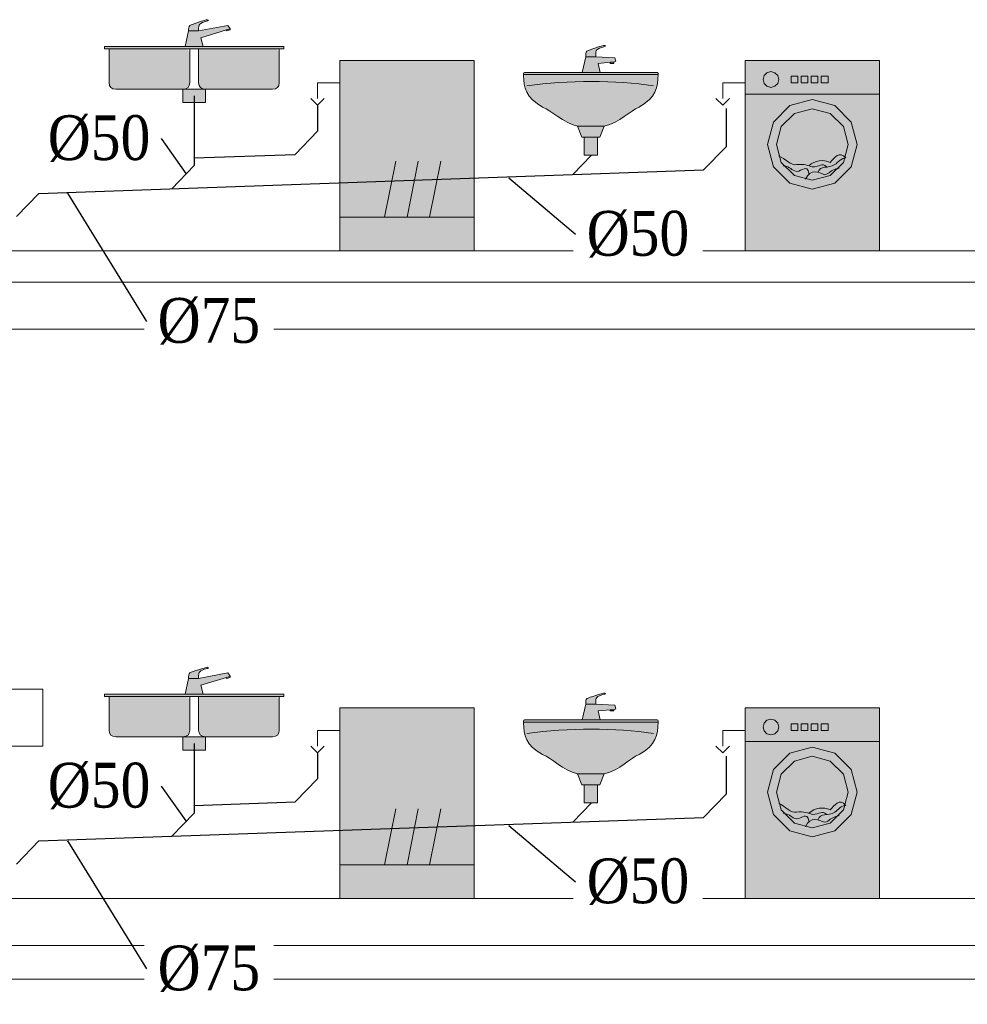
# Model space of a CAD drawing. Header units: millimetres. Extents: x 4585 to 417032, y -23455 to 16738.
# Tile 5 of 31: x 122738 to 126967, y -17985 to -13591. Entities that reach past the tile are written whole.
import ezdxf
from ezdxf import colors
from ezdxf.entities.mleader import LeaderData, LeaderLine
from ezdxf.math import Vec2, Vec3

# ---------------------------------------------------------------- set-up
doc = ezdxf.new("R2010")
doc.units = ezdxf.units.MM
doc.header["$LTSCALE"] = 100
for name, color, linetype, lineweight, true_color in [('IS_Działka kanalizacji sanitarnej grawitacyjnej', 7, 'Continuous', 30, 0x800000), ('IS_Odbiornik2', 7, 'Continuous', 5, 0x000000), ('IS_Pralka', 7, 'Continuous', 5, 0x000000), ('IS_Umywalka', 7, 'Continuous', 5, 0x000000), ('IS_Zlew', 7, 'Continuous', 5, 0x000000), ('IS_Zmywarka', 7, 'Continuous', 0, 0x000000)]:
    doc.layers.add(name, color=color, linetype=linetype, lineweight=lineweight, true_color=true_color)
doc.layers.add('Konstrukcja', color=253, linetype='Continuous', lineweight=5)
doc.layers.add('RR_IWK_opisy', color=7, linetype='Continuous', lineweight=0)
doc.styles.add('Garamond', font='GARA.TTF')

# ---------------------------------------------------------------- blocks, each defined once
blk = doc.blocks.new('16_TypRysWodKan_ZmywarkaCzescKan_00000000-0000-0000-0000-000000000000_Normal')
at = {"layer": 'IS_Zmywarka', "lineweight": 50, "true_color": 0xffffff, "transparency": 33554687}
blk.add_hatch(color=7, dxfattribs=at).paths.add_polyline_path([(-0.3, 0.425), (-0.3, -0.425), (0.3, -0.425), (0.3, 0.425)])
at = {"layer": 'IS_Zmywarka', "lineweight": -2}
blk.add_lwpolyline([(-0.3, 0.425), (0.3, 0.425), (0.3, -0.425), (-0.3, -0.425)], close=True, dxfattribs=at)
for points in [[(-0.3, 0.325), (-0.4, 0.325), (-0.4, 0.255)], [(-0.43, 0.255), (-0.4, 0.225), (-0.37, 0.255)], [(0, -0.275), (0.05, -0.025)], [(0.1, -0.275), (0.15, -0.025)]]:
    blk.add_lwpolyline(points, dxfattribs=at)
for points in [[(-0.1, -0.275, 0), (-0.05, -0.025, 0)], [(-0.3, -0.275, 0), (0.3, -0.275, 0)]]:
    blk.add_polyline3d(points, dxfattribs=at)
blk = doc.blocks.new('16_SANInstalationLeafType_Zlewozmywak2K_00000000-0000-0000-0000-000000000000_ExportItemXref')
at = {"layer": 'IS_Zlew', "lineweight": 50, "true_color": 0xffffff, "transparency": 33554687}
for points in [[(-0.4, 0.125), (-0.4, 0.115), (0.4, 0.115), (0.4, 0.125)], [(-0.05, -0.065), (-0.05, -0.125), (0.05, -0.125), (0.05, -0.065)]]:
    blk.add_hatch(color=7, dxfattribs=at).paths.add_polyline_path(points)
h = blk.add_hatch(color=7, dxfattribs=at)
edge = h.paths.add_edge_path(flags=0)
edge.add_spline(control_points=[(-0.38, 0.115), (-0.38, 0.04), (-0.38, 0.07), (-0.38, -0.035), (-0.38, -0.055), (-0.37, -0.065), (-0.35, -0.065), (-0.2, -0.065), (-0.24, -0.065), (-0.05, -0.065), (-0.03, -0.065), (-0.02, -0.055), (-0.02, -0.035), (-0.02, 0.035), (-0.02, 0.01), (-0.02, 0.115), (-0.2, 0.115), (-0.2, 0.115), (-0.38, 0.115)], knot_values=[0, 0, 0, 0, 1, 1, 1, 2, 2, 2, 3, 3, 3, 4, 4, 4, 5, 5, 5, 6, 6, 6, 6], weights=[1, 1, 1, 1, 1, 1, 1, 1, 1, 1, 1, 1, 1, 1, 1, 1, 1, 1, 1], degree=3, periodic=0)
h = blk.add_hatch(color=7, dxfattribs=at)
edge = h.paths.add_edge_path(flags=0)
edge.add_spline(control_points=[(0.02, 0.115), (0.02, 0.04), (0.02, 0.07), (0.02, -0.035), (0.02, -0.055), (0.03, -0.065), (0.05, -0.065), (0.2, -0.065), (0.16, -0.065), (0.35, -0.065), (0.37, -0.065), (0.38, -0.055), (0.38, -0.035), (0.38, 0.035), (0.38, 0.01), (0.38, 0.115), (0.2, 0.115), (0.2, 0.115), (0.02, 0.115)], knot_values=[0, 0, 0, 0, 1, 1, 1, 2, 2, 2, 3, 3, 3, 4, 4, 4, 5, 5, 5, 6, 6, 6, 6], weights=[1, 1, 1, 1, 1, 1, 1, 1, 1, 1, 1, 1, 1, 1, 1, 1, 1, 1, 1], degree=3, periodic=0)
at = {"layer": 'IS_Zlew', "lineweight": -2, "extrusion": (0, 0, -1)}
blk.add_lwpolyline([(0.4, 0.125), (-0.4, 0.125), (-0.4, 0.115), (0.4, 0.115)], close=True, dxfattribs=at)
at = {"layer": 'IS_Zlew', "lineweight": -2}
blk.add_lwpolyline([(-0.05, -0.065), (-0.05, -0.125), (0.05, -0.125), (0.05, -0.065)], close=True, dxfattribs=at)
for points in [[(-0.38, 0.115), (-0.38, 0.04), (-0.38, 0.07), (-0.38, -0.035), (-0.38, -0.055), (-0.37, -0.065), (-0.35, -0.065), (-0.2, -0.065), (-0.24, -0.065), (-0.05, -0.065), (-0.03, -0.065), (-0.02, -0.055), (-0.02, -0.035), (-0.02, 0.035), (-0.02, 0.01), (-0.02, 0.115)], [(0.02, 0.115), (0.02, 0.04), (0.02, 0.07), (0.02, -0.035), (0.02, -0.055), (0.03, -0.065), (0.05, -0.065), (0.2, -0.065), (0.16, -0.065), (0.35, -0.065), (0.37, -0.065), (0.38, -0.055), (0.38, -0.035), (0.38, 0.035), (0.38, 0.01), (0.38, 0.115)]]:
    blk.add_open_spline(points, degree=3, knots=[0, 0, 0, 0, 1, 1, 1, 2, 2, 2, 3, 3, 3, 4, 4, 4, 5, 5, 5, 5], dxfattribs=at)
blk = doc.blocks.new('16_SANInstalationLeafType_BateriaStojacaRuchWyl_00000000-0000-0000-0000-000000000000_ExportItemXref')
at = {"layer": 'IS_Odbiornik2', "lineweight": 50, "true_color": 0xffffff, "transparency": 33554687}
h = blk.add_hatch(color=7, dxfattribs=at)
edge = h.paths.add_edge_path(flags=0)
edge.add_spline(control_points=[(-0.0028, 0.01), (0.0197, 0.01), (0.0197, 0.01), (0.0422, 0.01), (0.0422, 0.03), (0.0422, 0.035), (0.0472, 0.04), (0.0522, 0.045), (0.0622, 0.05), (0.0822, 0.055), (0.0872, 0.055), (0.0872, 0.06), (0.0822, 0.06), (0.0722, 0.06), (0.0122, 0.04), (0.0022, 0.035), (-0.0028, 0.03), (-0.0028, 0.02), (-0.0028, 0.01)], knot_values=[-6, -6, -6, -6, -5, -5, -5, -4, -4, -4, -3, -3, -3, -2, -2, -2, -1, -1, -1, 0, 0, 0, 0], weights=[1, 1, 1, 1, 1, 1, 1, 1, 1, 1, 1, 1, 1, 1, 1, 1, 1, 1, 1], degree=3, periodic=0)
blk.add_hatch(color=7, dxfattribs=at).paths.add_polyline_path([(-0.0178, -0.06), (0.0622, -0.06), (0.0522, -0.02), (0.1672, 0.015), (0.1672, 0.01), (0.1822, 0.015), (0.1822, 0.02), (0.1722, 0.035), (0.0422, 0.01), (-0.0028, 0.01)])
at = {"layer": 'IS_Odbiornik2', "lineweight": -2, "extrusion": (0, 0, -1)}
blk.add_lwpolyline([(0.0178, -0.06), (0.0028, 0.01), (-0.0422, 0.01), (-0.1722, 0.035), (-0.1822, 0.02), (-0.1822, 0.015), (-0.1822, 0.015), (-0.1672, 0.01), (-0.1672, 0.015), (-0.0522, -0.02), (-0.0622, -0.06)], close=True, dxfattribs=at)
at = {"layer": 'IS_Odbiornik2', "lineweight": -2, "extrusion": (-0.316228, 0.948683, 0), "elevation": -0.0387}
blk.add_lwpolyline([(-0.1792, 0), (-0.1634, 0)], dxfattribs=at)
at = {"layer": 'IS_Odbiornik2', "lineweight": -2}
blk.add_open_spline([(-0.0028, 0.01), (-0.0028, 0.02), (-0.0028, 0.03), (0.0022, 0.035), (0.0122, 0.04), (0.0722, 0.06), (0.0822, 0.06), (0.0872, 0.06), (0.0872, 0.055), (0.0822, 0.055), (0.0622, 0.05), (0.0522, 0.045), (0.0472, 0.04), (0.0422, 0.035), (0.0422, 0.03), (0.0422, 0.01)], degree=3, knots=[0, 0, 0, 0, 1, 1, 1, 2, 2, 2, 3, 3, 3, 4, 4, 4, 5, 5, 5, 5], dxfattribs=at)
blk = doc.blocks.new('16_TypRysWodKan_PralkaAutomatycznaCzescKan_00000000-0000-0000-0000-000000000000_Normal')
at = {"layer": 'IS_Pralka', "lineweight": 50, "true_color": 0xffffff, "transparency": 33554687}
blk.add_hatch(color=7, dxfattribs=at).paths.add_polyline_path([(-0.3, 0.425), (-0.3, -0.425), (0.3, -0.425), (0.3, 0.425)])
h = blk.add_hatch(color=7, dxfattribs=at)
edge = h.paths.add_edge_path(flags=0)
edge.add_ellipse((-0.185, 0.34), major_axis=(0.035, 0), ratio=1, start_angle=0, end_angle=360)
h = blk.add_hatch(color=7, dxfattribs=at)
edge = h.paths.add_edge_path(flags=0)
edge.add_ellipse((0, 0.05), major_axis=(0.2, 0), ratio=1, start_angle=0, end_angle=360)
h = blk.add_hatch(color=7, dxfattribs=at)
edge = h.paths.add_edge_path(flags=0)
edge.add_ellipse((0, 0.05), major_axis=(0.1598, 0), ratio=1, start_angle=0, end_angle=360)
at = {"layer": 'IS_Pralka', "lineweight": -2}
for points in [[(-0.3, 0.425), (0.3, 0.425), (0.3, -0.425), (-0.3, -0.425)], [(-0.095, 0.325), (-0.095, 0.355), (-0.065, 0.355), (-0.065, 0.325)], [(-0.05, 0.325), (-0.05, 0.355), (-0.02, 0.355), (-0.02, 0.325)], [(-0.005, 0.325), (-0.005, 0.355), (0.025, 0.355), (0.025, 0.325)], [(0.04, 0.325), (0.04, 0.355), (0.07, 0.355), (0.07, 0.325)]]:
    blk.add_lwpolyline(points, close=True, dxfattribs=at)
at = {"layer": 'IS_Pralka'}
for points in [[(-0.15, 0.34), (-0.1547, 0.3575), (-0.1675, 0.3703), (-0.185, 0.375), (-0.2025, 0.3703), (-0.2153, 0.3575), (-0.22, 0.34), (-0.2153, 0.3225), (-0.2025, 0.3097), (-0.185, 0.305), (-0.1675, 0.3097), (-0.1547, 0.3225)], [(0.2, 0.05), (0.1732, 0.15), (0.1, 0.2232), (0, 0.25), (-0.1, 0.2232), (-0.1732, 0.15), (-0.2, 0.05), (-0.1732, -0.05), (-0.1, -0.1232), (0, -0.15), (0.1, -0.1232), (0.1732, -0.05)], [(0.1598, 0.05), (0.1384, 0.1299), (0.0799, 0.1884), (0, 0.2098), (-0.0799, 0.1884), (-0.1384, 0.1299), (-0.1598, 0.05), (-0.1384, -0.0299), (-0.0799, -0.0884), (0, -0.1098), (0.0799, -0.0884), (0.1384, -0.0299)]]:
    blk.add_lwpolyline(points, close=True, dxfattribs=at)
at = {"layer": 'IS_Pralka', "lineweight": -2}
for points in [[(-0.3, 0.325), (-0.4, 0.325), (-0.4, 0.255)], [(-0.43, 0.255), (-0.4, 0.225), (-0.37, 0.255)]]:
    blk.add_lwpolyline(points, dxfattribs=at)
blk.add_polyline3d([(-0.3, 0.275, 0), (0.3, 0.275, 0)], dxfattribs=at)
for points, knots in [([(-0.15, 0), (-0.12, -0.015), (-0.095, -0.045), (-0.07, -0.04), (-0.04, -0.035), (-0.015, -0.045), (0, -0.05), (0.035, -0.05), (0.04, -0.03), (0.065, -0.05)], [0, 0, 0, 0, 1, 1, 1, 2, 2, 2, 3, 3, 3, 3]), ([(-0.015, -0.045), (0.01, -0.02), (0.05, -0.015), (0.08, -0.03), (0.1, -0.01), (0.12, 0.025), (0.15, -0.01)], [0, 0, 0, 0, 1, 1, 1, 2, 2, 2, 2]), ([(0.025, -0.075), (0.035, -0.04), (0.07, -0.06), (0.1, -0.04), (0.115, -0.03), (0.13, -0.01), (0.15, -0.01)], [0, 0, 0, 0, 1, 1, 1, 2, 2, 2, 2]), ([(-0.015, -0.08), (-0.025, -0.035), (-0.045, -0.07), (-0.07, -0.07), (-0.095, -0.065), (-0.095, -0.05), (-0.13, -0.045)], [0, 0, 0, 0, 1, 1, 1, 2, 2, 2, 2]), ([(-0.03, -0.105), (-0.01, -0.055), (0.03, -0.075), (0.055, -0.085), (0.08, -0.08), (0.075, -0.065), (0.12, -0.055)], [0, 0, 0, 0, 1, 1, 1, 2, 2, 2, 2])]:
    blk.add_open_spline(points, degree=3, knots=knots, dxfattribs=at)
blk = doc.blocks.new('16_SANInstalationLeafType_UmywalkaPojedyncza_00000000-0000-0000-0000-000000000000_ExportItemXref')
at = {"layer": 'IS_Umywalka', "lineweight": 50, "true_color": 0xffffff, "transparency": 33554687}
h = blk.add_hatch(color=7, dxfattribs=at)
edge = h.paths.add_edge_path(flags=0)
edge.add_spline(control_points=[(-0.3, 0.17), (-0.3, 0.12), (-0.29, 0.07), (-0.215, 0.03), (-0.175, 0.015), (-0.125, -0.04), (-0.06, -0.055), (-0.025, -0.055), (0.01, -0.055), (0.06, -0.055), (0.13, -0.04), (0.175, 0.015), (0.215, 0.03), (0.29, 0.07), (0.3, 0.12), (0.3, 0.175), (0.3, 0.185), (0.3, 0.185), (0.29, 0.185), (0.04, 0.185), (-0.05, 0.185), (-0.29, 0.185), (-0.3, 0.185), (-0.3, 0.185), (-0.3, 0.17)], knot_values=[0, 0, 0, 0, 1, 1, 1, 2, 2, 2, 3, 3, 3, 4, 4, 4, 5, 5, 5, 6, 6, 6, 7, 7, 7, 8, 8, 8, 8], weights=[1, 1, 1, 1, 1, 1, 1, 1, 1, 1, 1, 1, 1, 1, 1, 1, 1, 1, 1, 1, 1, 1, 1, 1, 1], degree=3, periodic=0)
for points in [[(-0.06, -0.055), (-0.04, -0.105), (0.04, -0.105), (0.06, -0.055)], [(-0.03, -0.105), (-0.03, -0.185), (0.03, -0.185), (0.03, -0.105)]]:
    blk.add_hatch(color=7, dxfattribs=at).paths.add_polyline_path(points)
at = {"layer": 'IS_Umywalka', "lineweight": -2, "extrusion": (0, 1, 0), "elevation": 0.175}
blk.add_lwpolyline([(0.3, 0), (-0.3, 0)], dxfattribs=at)
at = {"layer": 'IS_Umywalka', "lineweight": -2}
for points in [[(-0.06, -0.055), (-0.04, -0.105), (0.04, -0.105), (0.06, -0.055)], [(-0.03, -0.105), (-0.03, -0.185), (0.03, -0.185), (0.03, -0.105)]]:
    blk.add_lwpolyline(points, close=True, dxfattribs=at)
blk.add_open_spline([(-0.3, 0.17), (-0.3, 0.12), (-0.29, 0.07), (-0.215, 0.03), (-0.175, 0.015), (-0.125, -0.04), (-0.06, -0.055), (-0.025, -0.055), (0.01, -0.055), (0.06, -0.055), (0.13, -0.04), (0.175, 0.015), (0.215, 0.03), (0.29, 0.07), (0.3, 0.12), (0.3, 0.175), (0.3, 0.185), (0.3, 0.185), (0.29, 0.185), (0.04, 0.185), (-0.05, 0.185), (-0.29, 0.185), (-0.3, 0.185), (-0.3, 0.185), (-0.3, 0.17)], degree=3, knots=[0, 0, 0, 0, 1, 1, 1, 2, 2, 2, 3, 3, 3, 4, 4, 4, 5, 5, 5, 6, 6, 6, 7, 7, 7, 8, 8, 8, 8], dxfattribs=at)
blk.add_open_spline([(-0.285, 0.125), (-0.1, 0.15), (0.11, 0.15), (0.28, 0.125)], degree=3, dxfattribs=at)
blk = doc.blocks.new('16_SANInstalationLeafType_BateriaStojaca_00000000-0000-0000-0000-000000000000_ExportItemXref')
at = {"layer": 'IS_Odbiornik2', "lineweight": 50, "true_color": 0xffffff, "transparency": 33554687}
h = blk.add_hatch(color=7, dxfattribs=at)
edge = h.paths.add_edge_path(flags=0)
edge.add_spline(control_points=[(-0.02578, 0.01), (-0.00328, 0.01), (-0.00328, 0.01), (0.01922, 0.01), (0.01922, 0.03), (0.01922, 0.035), (0.02422, 0.04), (0.02922, 0.045), (0.03922, 0.05), (0.05922, 0.055), (0.06422, 0.055), (0.06422, 0.06), (0.05922, 0.06), (0.04922, 0.06), (-0.01078, 0.04), (-0.02078, 0.035), (-0.02578, 0.03), (-0.02578, 0.02), (-0.02578, 0.01)], knot_values=[-6, -6, -6, -6, -5, -5, -5, -4, -4, -4, -3, -3, -3, -2, -2, -2, -1, -1, -1, 0, 0, 0, 0], weights=[1, 1, 1, 1, 1, 1, 1, 1, 1, 1, 1, 1, 1, 1, 1, 1, 1, 1, 1], degree=3, periodic=0)
blk.add_hatch(color=7, dxfattribs=at).paths.add_polyline_path([(-0.04078, -0.06), (0.03922, -0.06), (0.02922, -0.02), (0.08422, -0.015), (0.08422, -0.02), (0.09922, -0.02), (0.09922, -0.015), (0.10922, -0.01), (0.10422, 0.005), (0.01922, 0.01), (-0.02578, 0.01)])
at = {"layer": 'IS_Odbiornik2', "lineweight": -2, "extrusion": (0, 0, -1)}
blk.add_lwpolyline([(0.04078, -0.06), (0.02578, 0.01), (-0.01922, 0.01), (-0.10422, 0.005), (-0.10922, -0.01), (-0.09922, -0.015), (-0.09922, -0.02), (-0.08422, -0.02), (-0.08422, -0.015), (-0.02922, -0.02), (-0.03922, -0.06)], close=True, dxfattribs=at)
at = {"layer": 'IS_Odbiornik2', "lineweight": -2, "extrusion": (0, 1, 0), "elevation": -0.015}
blk.add_lwpolyline([(-0.09922, 0), (-0.08422, 0)], dxfattribs=at)
at = {"layer": 'IS_Odbiornik2', "lineweight": -2}
blk.add_open_spline([(-0.02578, 0.01), (-0.02578, 0.02), (-0.02578, 0.03), (-0.02078, 0.035), (-0.01078, 0.04), (0.04922, 0.06), (0.05922, 0.06), (0.06422, 0.06), (0.06422, 0.055), (0.05922, 0.055), (0.03922, 0.05), (0.02922, 0.045), (0.02422, 0.04), (0.01922, 0.035), (0.01922, 0.03), (0.01922, 0.01)], degree=3, knots=[0, 0, 0, 0, 1, 1, 1, 2, 2, 2, 3, 3, 3, 4, 4, 4, 5, 5, 5, 5], dxfattribs=at)

msp = doc.modelspace()

# ---------------------------------------------------------------- linework, layer by layer
at = {"layer": 'IS_Działka kanalizacji sanitarnej grawitacyjnej'}
for p, q in [((123516.283, -13931.008), (123516.283, -14241.781)), ((124066.372, -13972.658), (124066.372, -14088.3)), ((125889.79, -13987.503), (125889.79, -14157.902)), ((123966.434, -14191.832), (124066.372, -14088.3)), ((123516.283, -14207.74), (123966.434, -14191.832)), ((125789.852, -14261.434), (125889.79, -14157.902)), ((122823.145, -14366.276), (125789.852, -14261.434)), ((123416.345, -14345.312), (123516.283, -14241.781)), ((122823.145, -14366.276), (122723.141, -14469.807)), ((123516.284, -16821.017), (123516.284, -17131.79)), ((124066.373, -16862.667), (124066.373, -16978.31)), ((125889.791, -16877.512), (125889.791, -17047.911)), ((123966.435, -17081.841), (124066.373, -16978.31)), ((125789.854, -17151.443), (125889.791, -17047.911)), ((123516.284, -17097.749), (123966.435, -17081.841)), ((123416.346, -17235.321), (123516.284, -17131.79)), ((122823.146, -17256.285), (125789.854, -17151.443)), ((122823.146, -17256.285), (122723.142, -17359.817))]:
    msp.add_line(p, q, dxfattribs=at)
at = {"layer": 'Konstrukcja'}
for p, q in [((102307.377, -14622.667), (152803.292, -14622.648)), ((102302.377, -14762.667), (152803.292, -14762.676)), ((102307.377, -14972.667), (152803.292, -14972.667)), ((102307.377, -17512.667), (152803.292, -17512.667)), ((102307.377, -17722.667), (152803.292, -17722.667)), ((102307.377, -17872.667), (152803.292, -17872.667))]:
    msp.add_line(p, q, dxfattribs=at)

# ---------------------------------------------------------------- block references
at = {"layer": 'IS_Odbiornik2', "yscale": 1000, "zscale": 1000}
for name, p, xscale in [('16_SANInstalationLeafType_BateriaStojacaRuchWyl_00000000-0000-0000-0000-000000000000_ExportItemXref', (123494.043, -13651.008), 1000), ('16_SANInstalationLeafType_BateriaStojaca_00000000-0000-0000-0000-000000000000_ExportItemXref', (125289.253, -13765.786), 999.9999999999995), ('16_SANInstalationLeafType_BateriaStojacaRuchWyl_00000000-0000-0000-0000-000000000000_ExportItemXref', (123494.044, -16541.017), 1000), ('16_SANInstalationLeafType_BateriaStojaca_00000000-0000-0000-0000-000000000000_ExportItemXref', (125289.255, -16655.795), 999.9999999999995)]:
    msp.add_blockref(name, p, dxfattribs=dict(at, xscale=xscale))
at = {"layer": 'IS_Pralka', "xscale": 999.9999999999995, "yscale": 1000, "zscale": 1000}
for p in [(126274.945, -14197.658), (126274.946, -17087.667)]:
    msp.add_blockref('16_TypRysWodKan_PralkaAutomatycznaCzescKan_00000000-0000-0000-0000-000000000000_Normal', p, dxfattribs=at)
at = {"layer": 'IS_Umywalka', "xscale": 999.9999999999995, "yscale": 1000, "zscale": 1000}
for p in [(125286.43, -14010.786), (125286.431, -16900.795)]:
    msp.add_blockref('16_SANInstalationLeafType_UmywalkaPojedyncza_00000000-0000-0000-0000-000000000000_ExportItemXref', p, dxfattribs=at)
at = {"layer": 'IS_Zlew', "xscale": 1000, "yscale": 1000, "zscale": 1000}
for p in [(123516.283, -13836.008), (123516.284, -16726.017)]:
    msp.add_blockref('16_SANInstalationLeafType_Zlewozmywak2K_00000000-0000-0000-0000-000000000000_ExportItemXref', p, dxfattribs=at)
at = {"layer": 'IS_Zmywarka', "xscale": 1000, "yscale": 1000, "zscale": 1000}
for p in [(124466.372, -14197.658), (124466.373, -17087.667)]:
    msp.add_blockref('16_TypRysWodKan_ZmywarkaCzescKan_00000000-0000-0000-0000-000000000000_Normal', p, dxfattribs=at)

# ---------------------------------------------------------------- next in the draw order: leaders
at = {"layer": 'RR_IWK_opisy'}
ml = msp.add_multileader_mtext('Standard', dxfattribs=at)
ml.set_content('\\fGaramond|b0|i0;%%c50', color=256, style='Garamond')
ml.set_leader_properties()
ml.build(insert=Vec2(0, 0))
ml.multileader.update_dxf_attribs({"has_text_frame": 1, "text_left_attachment_type": 2, "text_right_attachment_type": 2})
ctx = ml.context
ctx.base_point, ctx.char_height, ctx.landing_gap_size, ctx.plane_origin = Vec3(123220.603, -14121.628), 200, 50, Vec3(-23533.746, 179899.05)
ctx.left_attachment, ctx.right_attachment, ctx.text_align_type = 2, 2, 2
notes = []
notes.append((ctx, [(0, (1, 1, 0), (123370.603, -14121.628), (-1, 0), 2.131628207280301e-14, [(0, [(123482.879, -14279.979)], 0, [])])]))
ctx.mtext.insert, ctx.mtext.alignment = Vec3(123320.603, -14017.086), 3
ctx.mtext.has_bg_fill, ctx.mtext.bg_color, ctx.mtext.bg_scale_factor, ctx.mtext.bg_transparency, ctx.mtext.use_window_bg_color = 1, -1027028792, 1.3, 0, 1
ml = msp.add_multileader_mtext('Standard', dxfattribs=at)
ml.set_content('\\fGaramond|b0|i0;%%c50', color=256, style='Garamond')
ml.set_leader_properties()
ml.build(insert=Vec2(0, 0))
ml.multileader.update_dxf_attribs({"has_text_frame": 1, "text_left_attachment_type": 2, "text_right_attachment_type": 2})
ctx = ml.context
ctx.base_point, ctx.char_height, ctx.landing_gap_size, ctx.plane_origin = Vec3(125669.027, -14548.543), 200, 50, Vec3(-22355.51, 178275.942)
ctx.left_attachment, ctx.right_attachment = 2, 2
notes.append((ctx, [(0, (1, 1, 0), (125217.926, -14548.543), (1, 0), 2.131628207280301e-14, [(0, [(124917.895, -14293.836)], 0, [])])]))
ctx.mtext.insert = Vec3(125267.926, -14444.001)
ctx.mtext.has_bg_fill, ctx.mtext.bg_color, ctx.mtext.bg_scale_factor, ctx.mtext.bg_transparency, ctx.mtext.use_window_bg_color = 1, -1027028792, 1.3, 0, 1
ml = msp.add_multileader_mtext('Standard', dxfattribs=at)
ml.set_content('\\fGaramond|b0|i0;%%c75', color=256, style='Garamond')
ml.set_leader_properties()
ml.build(insert=Vec2(0, 0))
ml.multileader.update_dxf_attribs({"has_text_frame": 1, "text_left_attachment_type": 2, "text_right_attachment_type": 2})
ctx = ml.context
ctx.base_point, ctx.char_height, ctx.landing_gap_size, ctx.plane_origin = Vec3(123253.203, -14937.2), 200, 50, Vec3(-24103.302, 178252.534)
ctx.left_attachment, ctx.right_attachment = 2, 2
notes.append((ctx, [(0, (1, 1, 0), (123303.203, -14937.2), (1, 0), 2.131628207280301e-14, [(0, [(122948.614, -14361.842)], 0, [])])]))
ctx.mtext.insert = Vec3(123353.203, -14832.658)
ctx.mtext.has_bg_fill, ctx.mtext.bg_color, ctx.mtext.bg_scale_factor, ctx.mtext.bg_transparency, ctx.mtext.use_window_bg_color = 1, -1027028792, 1.3, 0, 1
ml = msp.add_multileader_mtext('Standard', dxfattribs=at)
ml.set_content('\\fGaramond|b0|i0;%%c50', color=256, style='Garamond')
ml.set_leader_properties()
ml.build(insert=Vec2(0, 0))
ml.multileader.update_dxf_attribs({"has_text_frame": 1, "text_left_attachment_type": 2, "text_right_attachment_type": 2})
ctx = ml.context
ctx.base_point, ctx.char_height, ctx.landing_gap_size, ctx.plane_origin = Vec3(123220.604, -17011.638), 200, 50, Vec3(-23533.745, 177009.041)
ctx.left_attachment, ctx.right_attachment, ctx.text_align_type = 2, 2, 2
notes.append((ctx, [(0, (1, 1, 0), (123370.604, -17011.638), (-1, 0), 2.131628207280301e-14, [(0, [(123482.88, -17169.988)], 0, [])])]))
ctx.mtext.insert, ctx.mtext.alignment = Vec3(123320.604, -16907.096), 3
ctx.mtext.has_bg_fill, ctx.mtext.bg_color, ctx.mtext.bg_scale_factor, ctx.mtext.bg_transparency, ctx.mtext.use_window_bg_color = 1, -1027028792, 1.3, 0, 1
ml = msp.add_multileader_mtext('Standard', dxfattribs=at)
ml.set_content('\\fGaramond|b0|i0;%%c50', color=256, style='Garamond')
ml.set_leader_properties()
ml.build(insert=Vec2(0, 0))
ml.multileader.update_dxf_attribs({"has_text_frame": 1, "text_left_attachment_type": 2, "text_right_attachment_type": 2})
ctx = ml.context
ctx.base_point, ctx.char_height, ctx.landing_gap_size, ctx.plane_origin = Vec3(125669.028, -17438.552), 200, 50, Vec3(-22355.509, 175385.933)
ctx.left_attachment, ctx.right_attachment = 2, 2
notes.append((ctx, [(0, (1, 1, 0), (125217.927, -17438.552), (1, 0), 2.131628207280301e-14, [(0, [(124917.896, -17183.845)], 0, [])])]))
ctx.mtext.insert = Vec3(125267.927, -17334.01)
ctx.mtext.has_bg_fill, ctx.mtext.bg_color, ctx.mtext.bg_scale_factor, ctx.mtext.bg_transparency, ctx.mtext.use_window_bg_color = 1, -1027028792, 1.3, 0, 1
ml = msp.add_multileader_mtext('Standard', dxfattribs=at)
ml.set_content('\\fGaramond|b0|i0;%%c75', color=256, style='Garamond')
ml.set_leader_properties()
ml.build(insert=Vec2(0, 0))
ml.multileader.update_dxf_attribs({"has_text_frame": 1, "text_left_attachment_type": 2, "text_right_attachment_type": 2})
ctx = ml.context
ctx.base_point, ctx.char_height, ctx.landing_gap_size, ctx.plane_origin = Vec3(123253.204, -17827.209), 200, 50, Vec3(-24103.301, 175362.525)
ctx.left_attachment, ctx.right_attachment = 2, 2
notes.append((ctx, [(0, (1, 1, 0), (123303.204, -17827.209), (1, 0), 2.131628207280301e-14, [(0, [(122948.615, -17251.851)], 0, [])])]))
ctx.mtext.insert = Vec3(123353.204, -17722.667)
ctx.mtext.has_bg_fill, ctx.mtext.bg_color, ctx.mtext.bg_scale_factor, ctx.mtext.bg_transparency, ctx.mtext.use_window_bg_color = 1, -1027028792, 1.3, 0, 1
for ctx, leaders in notes:
    for number, flags, end, landing, length, lines in leaders:
        leader = LeaderData()
        leader.index, (leader.has_last_leader_line, leader.has_dogleg_vector, leader.attachment_direction) = number, flags
        leader.last_leader_point, leader.dogleg_vector, leader.dogleg_length = Vec3(end), Vec3(landing), length
        for number, points, colour, breaks in lines:
            line = LeaderLine()
            line.index, line.vertices, line.color, line.breaks = number, Vec3.list(points), colors.encode_raw_color(colour), breaks
            leader.lines.append(line)
        ctx.leaders.append(leader)

# ---------------------------------------------------------------- next in the draw order: linework, layer by layer
at = {"layer": 'IS_Działka kanalizacji sanitarnej grawitacyjnej'}
for p, q in [((125205.967, -14282.068), (125289.253, -14195.786)), ((125205.968, -17172.077), (125289.255, -17085.795))]:
    msp.add_line(p, q, dxfattribs=at)
at = {"layer": 'IS_Umywalka'}
msp.add_lwpolyline([(122578.493, -16579.044), (122840.785, -16579.044), (122840.785, -16832.327), (122578.493, -16832.327)], close=True, dxfattribs=at)

doc.saveas('drawing.dxf')
